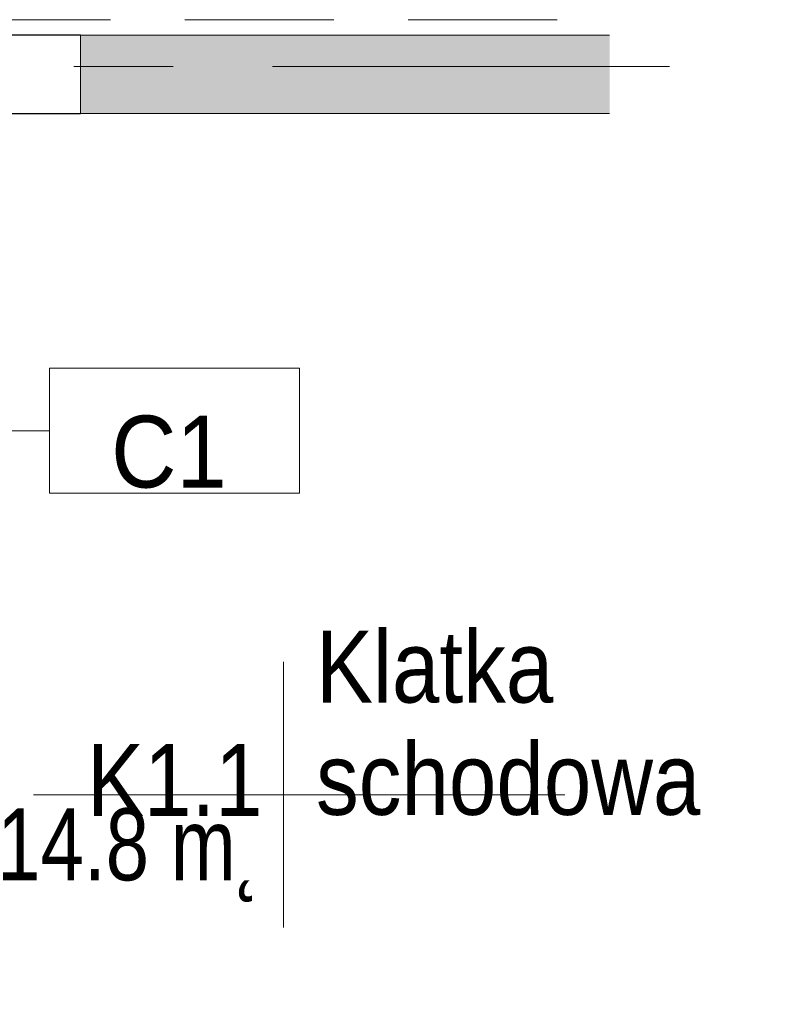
# Model space of a CAD drawing. Header units: centimetres. Extents: x -1434 to 23895, y -8842 to 3590.
# Tile 42 of 75: x 1264 to 1506, y 1548 to 1863. Entities that reach past the tile are written whole.
import ezdxf

# ---------------------------------------------------------------- set-up
doc = ezdxf.new("R2010")
doc.units = ezdxf.units.CM
doc.linetypes.add('Oś', pattern=[222.25, 127, -31.75, 31.75, -31.75])
doc.linetypes.add('Ukryte', pattern=[71.438, 47.625, -23.813])
for name, color, linetype, lineweight in [('A-AREA-IDEN', 2, 'Continuous', 13), ('A-DETL-HDLN', 90, 'Ukryte', 9), ('A-WALL', 113, 'Continuous', 13), ('A-WALL-IDEN', 211, 'Continuous', 13), ('A-WALL-PATT', 111, 'Continuous', 13), ('S-GRID', 1, 'Continuous', 13)]:
    doc.layers.add(name, color=color, linetype=linetype, lineweight=lineweight)
doc.styles.add('Arial_6', font='arial.ttf', dxfattribs={"width": 0.9, "height": 23})
doc.styles.add('Arial_7', font='arial.ttf', dxfattribs={"width": 0.85, "height": 23})

# ---------------------------------------------------------------- blocks, each defined once
blk = doc.blocks.new('ET sciana_AT7 - 10mm-2270614-parter niski _-3_30 m_ - stan projektowany Klatka schodowa')
at = {"layer": 'A-WALL-IDEN'}
for p, q in [((-0.4, 0.196875), (0.4, 0.196875)), ((-0.4, -0.203125), (-0.4, 0.196875)), ((0.4, 0.196875), (0.4, -0.203125)), ((-0.4, -0.203125), (0.4, -0.203125))]:
    blk.add_line(p, q, dxfattribs=at)
blk = doc.blocks.new('METKA_POMIESZCZENIA2 - Rozbudowana - bez ramki-2396678-parter niski _-3_30 m_ - stan projektowany Klatka schodowa')
at = {"layer": 'A-AREA-IDEN'}
for p, q in [((0, 0.425), (0, 0)), ((0.0976, 0), (-0.8, 0)), ((-0.8, 0), (0.9, 0)), ((0, 0), (0, -0.425))]:
    blk.add_line(p, q, dxfattribs=at)

msp = doc.modelspace()

# ---------------------------------------------------------------- hatches: boundary and pattern name
at = {"layer": 'A-WALL-PATT', "lineweight": 5}
h = msp.add_hatch(color=9, dxfattribs=at)
h.paths.add_polyline_path([(1452.61, 1833.33), (1452.61, 1858.33), (1283.36, 1858.33), (1283.36, 1833.33), (1303.31, 1833.33)], flags=0)
h.paths.add_polyline_path([(1110.42, 1833.33), (1162.36, 1833.33), (1162.36, 1858.33), (1110.42, 1858.33)], flags=0)
h.paths.add_polyline_path([(1202.36, 1833.33), (1213.36, 1833.33), (1213.36, 1858.33), (1202.36, 1858.33)], flags=0)

# ---------------------------------------------------------------- linework, layer by layer
at = {"layer": 'A-DETL-HDLN'}
for p, q in [((602.36, 1863.33), (1452.61, 1863.33)), ((602.36, 1833.33), (1452.61, 1833.33))]:
    msp.add_line(p, q, dxfattribs=at)
at = {"layer": 'A-WALL', "color": 7, "lineweight": 25}
for p, q in [((1283.36, 1858.33), (1213.36, 1858.33)), ((1213.36, 1833.33), (1283.36, 1833.33))]:
    msp.add_line(p, q, dxfattribs=at)
at = {"layer": 'A-WALL', "lineweight": 9}
for p, q in [((1452.61, 1858.33), (1283.36, 1858.33)), ((1452.61, 1833.33), (1283.36, 1833.33))]:
    msp.add_line(p, q, dxfattribs=at)
at = {"layer": 'A-WALL'}
msp.add_line((1283.36, 1858.33), (1283.36, 1833.33), dxfattribs=at)
at = {"layer": 'A-WALL-IDEN'}
msp.add_line((1237.11, 1731.84), (1273.45, 1731.84), dxfattribs=at)
at = {"layer": 'S-GRID', "linetype": 'Oś'}
msp.add_line((1471.74, 1848.33), (426.22, 1848.33), dxfattribs=at)

# ---------------------------------------------------------------- block references
at = {"layer": 'A-AREA-IDEN', "xscale": 99.99999999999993, "yscale": 99.99999999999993, "zscale": 99.99999999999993}
msp.add_blockref('METKA_POMIESZCZENIA2 - Rozbudowana - bez ramki-2396678-parter niski _-3_30 m_ - stan projektowany Klatka schodowa', (1348.29, 1615.4), dxfattribs=at)
at = {"layer": 'A-WALL-IDEN', "xscale": 99.99999999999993, "yscale": 99.99999999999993, "zscale": 99.99999999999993}
msp.add_blockref('ET sciana_AT7 - 10mm-2270614-parter niski _-3_30 m_ - stan projektowany Klatka schodowa', (1313.45, 1732.16), dxfattribs=at)

# ---------------------------------------------------------------- texts
at = {"layer": 'A-AREA-IDEN', "char_height": 23, "line_spacing_factor": 0.936439, "style": 'Arial_7'}
for s, insert, width, attachment_point in [('\\pxt3.69565,7.3913,11.08696,14.78261,18.47826,22.17391,25.86957,29.56522,33.26087,36.95652,40.65217,44.34783,48.04348,51.73913,55.43478,59.13043,62.82609,66.52174,70.21739,73.91304,77.6087,81.30435,85,88.69565,92.3913,96.08696,99.78261,103.47826,107.17391,110.86957,114.56522,118.26087;{Klatka\\Pschodowa}', (1358.71, 1608.62), 121.975, 7), ('\\pxqr,t3.69565,7.3913,11.08696,14.78261,18.47826,22.17391,25.86957,29.56522,33.26087,36.95652,40.65217,44.34783,48.04348,51.73913,55.43478,59.13043,62.82609,66.52174,70.21739,73.91304,77.6087,81.30435,85,88.69565,92.3913,96.08696,99.78261,103.47826,107.17391,110.86957,114.56522,118.26087;{K1.1}', (1341.63, 1608.62), 55.675, 9), ('\\pxqr,t3.69565,7.3913,11.08696,14.78261,18.47826,22.17391,25.86957,29.56522,33.26087,36.95652,40.65217,44.34783,48.04348,51.73913,55.43478,59.13043,62.82609,66.52174,70.21739,73.91304,77.6087,81.30435,85,88.69565,92.3913,96.08696,99.78261,103.47826,107.17391,110.86957,114.56522,118.26087;{14.8 m˛}', (1341.63, 1611.01), 91.63, 3)]:
    msp.add_mtext(s, dxfattribs=dict(at, insert=insert, width=width, attachment_point=attachment_point))
at = {"layer": 'A-WALL-IDEN', "insert": (1311.64, 1725), "char_height": 23, "width": 37.53, "attachment_point": 5, "line_spacing_factor": 0.936439, "style": 'Arial_6'}
msp.add_mtext('\\pxqc,t4.96957,9.93913,14.9087,19.87826,24.84783,29.81739,34.78696,39.75652,44.72609,49.69565,54.66522,59.63478,64.60435,69.57391,74.54348,79.51304,84.48261,89.45217,94.42174,99.3913,104.36087,109.33043,114.3,119.26957,124.23913,129.2087,134.17826,139.14783,144.11739,149.08696,154.05652,159.02609;{C1}', dxfattribs=at)

doc.saveas('drawing.dxf')
